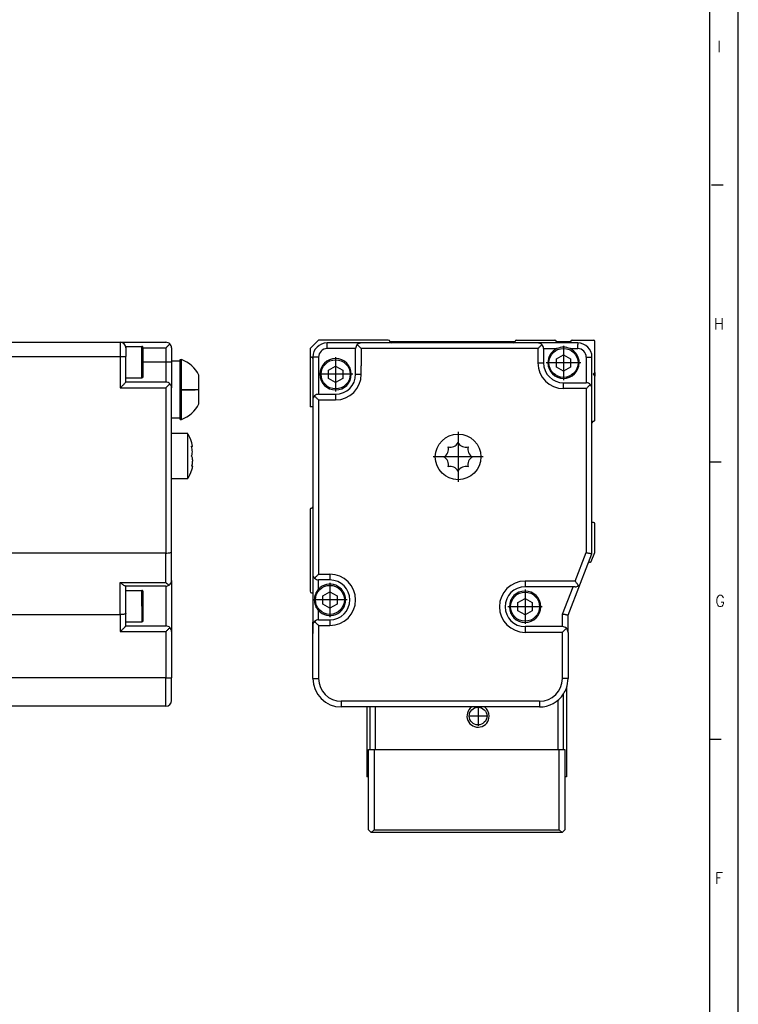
# Model space of a CAD drawing. Header units: inches. Extents: x -235 to 4616, y -109 to 485.
# Tile 17 of 30: x 479 to 605, y 141 to 313. Entities that reach past the tile are written whole.
import ezdxf

# ---------------------------------------------------------------- set-up
doc = ezdxf.new("R2010")
doc.units = ezdxf.units.IN
doc.linetypes.add('DOT_CENTER', pattern=[14, 12, -1, 0, -1])
doc.layers.add('1', color=7, linetype='Continuous')
doc.styles.add('CONVERTER_11', font='txt.shx', dxfattribs={"width": 0.9})

# ---------------------------------------------------------------- blocks, each defined once
blk = doc.blocks.new('L-32_PERFIL__10', base_point=(-104.13, 192.82))
at = {"color": 7, "linetype": 'Continuous'}
for p, q in [((475.33, 256.72), (496.33, 256.72)), ((496.33, 256.72), (496.33, 254.22)), ((496.33, 256.72), (504.33, 256.72)), ((497.33, 255.97), (497.33, 255.72)), ((497.33, 255.97), (500.13, 255.97)), ((475.33, 254.22), (496.33, 254.22)), ((496.33, 254.22), (496.33, 248.72)), ((496.33, 254.22), (497.33, 254.22)), ((497.33, 255.72), (497.33, 254.22)), ((497.33, 250.47), (497.33, 254.22)), ((500.33, 253.22), (500.33, 255.77)), ((500.33, 255.72), (504.33, 255.72)), ((504.33, 255.72), (504.33, 253.22)), ((505.33, 255.72), (505.33, 253.42)), ((500.13, 250.47), (500.13, 253.22)), ((500.33, 250.67), (500.33, 253.22)), ((504.33, 253.22), (500.33, 253.22)), ((504.33, 253.22), (504.33, 249.72)), ((505.33, 253.42), (505.33, 253.22)), ((506.83, 253.42), (505.33, 253.42)), ((505.33, 253.22), (505.33, 248.72)), ((506.83, 253.42), (506.83, 253.67)), ((506.83, 253.67), (507.08, 253.67)), ((506.83, 243.42), (506.83, 253.42)), ((507.08, 248.42), (507.08, 253.67)), ((510.13, 248.42), (510.13, 250.92)), ((497.33, 249.72), (497.33, 250.47)), ((497.33, 250.47), (500.13, 250.47)), ((504.33, 249.72), (497.33, 249.72)), ((496.33, 248.72), (504.33, 248.72)), ((504.33, 248.72), (504.33, 219.72)), ((505.33, 243.42), (505.33, 248.72)), ((507.08, 248.42), (510.13, 248.42)), ((507.08, 243.17), (507.08, 248.38)), ((510.13, 248.4), (510.13, 248.42)), ((510.13, 245.92), (510.13, 248.4)), ((505.33, 240.72), (505.33, 243.42)), ((506.83, 243.42), (505.33, 243.42)), ((506.83, 243.17), (506.83, 243.42)), ((506.83, 243.17), (507.08, 243.17)), ((505.33, 232.72), (505.33, 240.72)), ((508.16, 240.72), (505.33, 240.72)), ((508.16, 232.72), (508.16, 240.72)), ((508.85, 238.42), (508.93, 238.42)), ((508.85, 235.02), (508.93, 235.02)), ((505.33, 219.91), (505.33, 232.72)), ((508.16, 232.72), (505.33, 232.72)), ((504.33, 219.72), (475.33, 219.72)), ((504.33, 214.56), (504.33, 219.72)), ((505.33, 214.92), (505.33, 219.91)), ((496.33, 208.92), (496.33, 214.56)), ((496.33, 214.56), (504.33, 214.56)), ((505.33, 214.92), (505.33, 205.92)), ((497.33, 213.92), (497.26, 213.92)), ((497.33, 213.17), (497.33, 213.92)), ((504.33, 213.92), (497.33, 213.92)), ((497.33, 213.17), (500.13, 213.17)), ((497.33, 209.11), (497.33, 213.17)), ((500.33, 210.42), (500.33, 212.97)), ((504.33, 213.92), (504.33, 206.92)), ((500.33, 207.87), (500.33, 210.42)), ((475.33, 208.92), (496.33, 208.92)), ((496.33, 208.92), (496.33, 205.92)), ((497.33, 207.67), (497.33, 209.11)), ((497.33, 207.67), (500.13, 207.67)), ((497.33, 206.92), (497.33, 207.67)), ((496.33, 205.92), (504.33, 205.92)), ((497.33, 206.92), (504.33, 206.92)), ((504.33, 205.92), (504.33, 197.82)), ((505.33, 205.92), (505.33, 197.82)), ((504.33, 197.82), (453.93, 197.82)), ((504.33, 197.82), (505.33, 197.82)), ((505.33, 193.82), (505.33, 197.82)), ((504.33, 192.82), (453.93, 192.82))]:
    blk.add_line(p, q, dxfattribs=at)
for centre, radius, start, end in [((496.33, 255.72), 1, 0, 90), ((500.13, 255.77), 0.197, 359.0006, 90.9994), ((504.33, 255.72), 1, 45, 90), ((504.33, 255.72), 1, 360, 45), ((505.11, 248.42), 5.61, 26.4789, 69.443), ((500.13, 250.67), 0.2, 270, 0), ((504.33, 248.72), 1, 45, 90), ((504.33, 248.72), 1, 360, 45), ((505.11, 248.42), 5.61, 290.557, 333.5211), ((501.23, 236.72), 8, 18.21, 30), ((501.23, 236.72), 8, 330, 341.79), ((507.68, 218.07), 4.86, 226.3464, 234.9572), ((504.33, 214.92), 1, 304.3747, 360), ((500.13, 212.97), 0.197, 359.0006, 90.9994), ((504.33, 214.92), 1, 270, 304.3747), ((500.13, 207.87), 0.2, 270, 0), ((504.33, 205.92), 1, 45, 90), ((504.33, 205.92), 1, 0, 45), ((504.33, 193.82), 1, 270, 0)]:
    blk.add_arc(centre, radius, start, end, dxfattribs=at)
for points, knots in [([(500.13, 253.22), (500.13, 253.39), (500.13, 253.73), (500.13, 254.23), (500.13, 254.71), (500.13, 255.14), (500.13, 255.49), (500.13, 255.72), (500.13, 255.87), (500.13, 255.94), (500.13, 255.97)], [0, 0, 0, 0, 0.515255, 1.01226, 1.509776, 1.944544, 2.298494, 2.556918, 2.653459, 2.75, 2.75, 2.75, 2.75]), ([(504.33, 255.72), (504.45, 255.84), (504.69, 256.08), (504.92, 256.31), (505.03, 256.43)], [0, 0, 0, 0, 0.523121, 1, 1, 1, 1]), ([(505.33, 253.22), (505.32, 253.22), (505.29, 253.22), (505.24, 253.22), (505.15, 253.22), (505.02, 253.22), (504.87, 253.22), (504.7, 253.22), (504.51, 253.22), (504.39, 253.22), (504.33, 253.22)], [0, 0, 0, 0, 0.0351058, 0.0702117, 0.1641839, 0.2928932, 0.4509906, 0.6319053, 0.8126345, 1, 1, 1, 1]), ([(496.33, 248.72), (496.38, 248.77), (496.49, 248.88), (496.66, 249.05), (496.81, 249.21), (496.95, 249.34), (497.08, 249.47), (497.18, 249.57), (497.27, 249.66), (497.31, 249.7), (497.33, 249.72)], [0, 0, 0, 0, 0.236399, 0.468857, 0.693274, 0.905549, 1.023906, 1.262263, 1.338239, 1.414215, 1.414215, 1.414215, 1.414215]), ([(504.33, 248.72), (504.45, 248.84), (504.69, 249.08), (504.92, 249.31), (505.03, 249.43)], [0, 0, 0, 0, 0.523121, 1, 1, 1, 1]), ([(507.08, 248.42), (507.08, 248.42), (507.08, 248.42), (507.08, 248.41), (507.08, 248.41), (507.08, 248.4), (507.08, 248.4), (507.08, 248.39), (507.08, 248.39), (507.08, 248.38), (507.08, 248.38)], [0, 0, 0, 0, 0.00128171, 0.01025368, 0.01153539, 0.02050734, 0.02178904, 0.03076093, 0.03204261, 0.04101437, 0.04101437, 0.04101437, 0.04101437]), ([(507.08, 248.38), (507.67, 248.38), (508.69, 248.39), (509.71, 248.4), (510.13, 248.4)], [0, 0, 0, 0, 1.78584, 3.050087, 3.050087, 3.050087, 3.050087]), ([(508.93, 238.42), (508.95, 238.43), (508.99, 238.45), (508.98, 238.57), (508.97, 238.72), (508.91, 238.95), (508.86, 239.12), (508.83, 239.22)], [0, 0, 0, 0, 0.0481248, 0.1341175, 0.3003402, 0.536682, 0.8379628, 0.8379628, 0.8379628, 0.8379628]), ([(508.93, 238.42), (508.92, 238.42), (508.87, 238.44), (508.85, 238.47), (508.83, 238.49)], [0, 0, 0, 0, 0.0480054, 0.1255624, 0.1255624, 0.1255624, 0.1255624]), ([(508.85, 238.42), (508.84, 238.43), (508.84, 238.45), (508.83, 238.48), (508.83, 238.49)], [0, 0, 0, 0, 0.03467444, 0.06933502, 0.06933502, 0.06933502, 0.06933502]), ([(508.83, 236.72), (508.87, 236.82), (508.97, 237.06), (508.99, 237.48), (508.96, 237.95), (508.89, 238.26), (508.85, 238.42)], [0, 0, 0, 0, 0.341208, 0.774439, 1.240219, 1.735432, 1.735432, 1.735432, 1.735432]), ([(508.83, 236.72), (508.86, 236.65), (508.93, 236.53), (508.96, 236.33), (508.98, 236.15), (508.98, 235.96), (508.98, 235.77), (508.96, 235.55), (508.92, 235.27), (508.86, 235.07), (508.83, 234.95)], [0, 0, 0, 0, 0.225059, 0.416595, 0.59646, 0.7765, 0.965454, 1.179498, 1.436382, 1.807667, 1.807667, 1.807667, 1.807667]), ([(508.93, 235.02), (508.92, 235.02), (508.88, 235.01), (508.85, 234.97), (508.83, 234.95)], [0, 0, 0, 0, 0.0400476, 0.1292847, 0.1292847, 0.1292847, 0.1292847]), ([(508.93, 235.02), (508.95, 235.01), (509, 234.96), (508.98, 234.85), (508.97, 234.75), (508.95, 234.65), (508.92, 234.53), (508.88, 234.39), (508.85, 234.28), (508.83, 234.22)], [0, 0, 0, 0, 0.0622194, 0.1868498, 0.2890504, 0.3941222, 0.4950627, 0.6352095, 0.8379029, 0.8379029, 0.8379029, 0.8379029]), ([(504.33, 219.72), (504.46, 219.72), (504.7, 219.72), (505, 219.77), (505.23, 219.8), (505.3, 219.88), (505.33, 219.91)], [0, 0, 0, 0, 0.386621, 0.712904, 0.935163, 1.03894, 1.03894, 1.03894, 1.03894]), ([(497.26, 213.92), (497.2, 213.93), (497.06, 213.97), (496.83, 214.13), (496.58, 214.32), (496.41, 214.48), (496.33, 214.56)], [0, 0, 0, 0, 0.177392, 0.455207, 0.796134, 1.140149, 1.140149, 1.140149, 1.140149]), ([(500.13, 210.42), (500.13, 210.59), (500.13, 210.93), (500.13, 211.43), (500.13, 211.91), (500.13, 212.34), (500.13, 212.69), (500.13, 212.92), (500.13, 213.07), (500.13, 213.14), (500.13, 213.17)], [0, 0, 0, 0, 0.515255, 1.01226, 1.509776, 1.944544, 2.298494, 2.556918, 2.653459, 2.75, 2.75, 2.75, 2.75]), ([(500.13, 210.42), (500.13, 210.25), (500.13, 209.91), (500.13, 209.41), (500.13, 208.93), (500.13, 208.5), (500.13, 208.15), (500.13, 207.92), (500.13, 207.77), (500.13, 207.7), (500.13, 207.67)], [0, 0, 0, 0, 0.515255, 1.01226, 1.509776, 1.944544, 2.29763, 2.55, 2.652594, 2.75, 2.75, 2.75, 2.75]), ([(497.33, 209.11), (497.3, 209.08), (497.23, 209), (497, 208.97), (496.7, 208.92), (496.46, 208.92), (496.33, 208.92)], [0, 0, 0, 0, 0.103743, 0.325918, 0.652242, 1.038942, 1.038942, 1.038942, 1.038942]), ([(496.33, 205.92), (496.38, 205.97), (496.49, 206.08), (496.66, 206.25), (496.81, 206.41), (496.95, 206.54), (497.08, 206.67), (497.18, 206.77), (497.27, 206.86), (497.31, 206.9), (497.33, 206.92)], [0, 0, 0, 0, 0.236399, 0.468857, 0.693274, 0.905549, 1.023906, 1.262263, 1.338239, 1.414215, 1.414215, 1.414215, 1.414215]), ([(504.33, 205.92), (504.45, 206.04), (504.69, 206.28), (504.92, 206.51), (505.03, 206.63)], [0, 0, 0, 0, 0.523121, 1, 1, 1, 1]), ([(504.33, 192.82), (504.33, 192.88), (504.33, 192.99), (504.33, 193.27), (504.33, 193.7), (504.33, 194.33), (504.33, 195.11), (504.33, 195.98), (504.33, 196.89), (504.33, 197.51), (504.33, 197.82)], [0, 0, 0, 0, 0.175529, 0.351058, 0.820919, 1.464466, 2.254953, 3.159526, 4.063172, 5, 5, 5, 5])]:
    blk.add_open_spline(points, degree=3, knots=knots, dxfattribs=at)
blk = doc.blocks.new('L-32__11', base_point=(-104.13, 170.77))
blk.add_blockref('L-32_PERFIL__10', (-104.13, 192.82))
blk = doc.blocks.new('A', base_point=(270.5, 214.12))
blk.add_blockref('L-32__11', (-104.134, 170.772))
blk = doc.blocks.new('L-32_CABEZA_1__22', base_point=(539.63, 171.15))
at = {"color": 7, "linetype": 'Continuous'}
for p, q in [((574.63, 195.98), (574.63, 189.35)), ((573.13, 193.85), (573.13, 185.5)), ((574.13, 185.5), (574.13, 194.98)), ((539.63, 192.7), (539.63, 189.35)), ((540.13, 192.7), (540.13, 185.5)), ((541.13, 185.5), (541.13, 192.7)), ((539.63, 189.35), (539.63, 189.1)), ((539.63, 189.1), (539.63, 180.7)), ((574.63, 189.35), (574.63, 189.1)), ((574.63, 189.1), (574.63, 180.7)), ((539.88, 185), (539.88, 185.25)), ((539.88, 184.75), (539.88, 185)), ((540.13, 185.5), (540.13, 185.25)), ((540.88, 185.25), (540.88, 171.4)), ((573.38, 171.4), (573.38, 185.25)), ((574.13, 185.25), (574.13, 185.5)), ((574.38, 185.25), (574.38, 185)), ((574.38, 185), (574.38, 184.75)), ((539.88, 180.7), (539.88, 184.75)), ((574.38, 184.75), (574.38, 180.7)), ((539.88, 180.45), (539.88, 180.7)), ((539.88, 171.8), (539.88, 180.45)), ((574.38, 180.7), (574.38, 180.45)), ((574.38, 180.45), (574.38, 171.8)), ((539.88, 171.55), (539.88, 171.8)), ((539.88, 171.4), (539.88, 171.55)), ((546.28, 171.15), (546.8, 171.15)), ((546.8, 171.15), (547.98, 171.15)), ((547.98, 171.15), (549.28, 171.15)), ((549.28, 171.15), (552.28, 171.15)), ((552.28, 171.15), (553.98, 171.15)), ((560.28, 171.15), (561.98, 171.15)), ((561.98, 171.15), (563.28, 171.15)), ((563.28, 171.15), (566.28, 171.15)), ((566.28, 171.15), (567.46, 171.15)), ((567.46, 171.15), (567.98, 171.15)), ((574.38, 171.8), (574.38, 171.55)), ((574.38, 171.55), (574.38, 171.4))]:
    blk.add_line(p, q, dxfattribs=at)
blk = doc.blocks.new('L-32_CABEZA__23', base_point=(539.63, 170.65))
at = {"color": 7, "linetype": 'Continuous'}
for p, q in [((574.63, 195.98), (574.63, 189.35)), ((573.13, 193.85), (573.13, 185.5)), ((574.13, 185.5), (574.13, 194.98)), ((539.63, 192.7), (539.63, 189.35)), ((540.13, 192.7), (540.13, 185.5)), ((541.13, 185.5), (541.13, 192.7)), ((539.63, 189.35), (539.63, 189.1)), ((539.63, 189.1), (539.63, 180.7)), ((574.63, 189.35), (574.63, 189.1)), ((574.63, 189.1), (574.63, 180.7)), ((539.88, 185), (539.88, 185.25)), ((539.88, 185.25), (540.13, 185.25)), ((539.88, 184.75), (539.88, 185)), ((540.13, 185.5), (540.13, 185.25)), ((540.13, 185.25), (540.88, 185.25)), ((540.88, 185.25), (540.88, 171.4)), ((540.88, 185.25), (541.13, 185.25)), ((541.13, 185.25), (541.13, 185.5)), ((541.13, 185.25), (573.13, 185.25)), ((573.13, 185.5), (573.13, 185.25)), ((573.13, 185.25), (573.38, 185.25)), ((573.38, 171.4), (573.38, 185.25)), ((573.38, 185.25), (574.13, 185.25)), ((574.13, 185.25), (574.13, 185.5)), ((574.13, 185.25), (574.38, 185.25)), ((574.38, 185.25), (574.38, 185)), ((574.38, 185), (574.38, 184.75)), ((539.88, 180.7), (539.88, 184.75)), ((574.38, 184.75), (574.38, 180.7)), ((539.63, 180.7), (539.63, 180.45)), ((539.88, 180.45), (539.63, 180.45)), ((539.88, 180.45), (539.88, 180.7)), ((539.88, 171.8), (539.88, 180.45)), ((574.38, 180.7), (574.38, 180.45)), ((574.38, 180.45), (574.38, 171.8)), ((574.63, 180.45), (574.38, 180.45)), ((574.63, 180.7), (574.63, 180.45)), ((539.88, 171.55), (539.88, 171.8)), ((539.88, 171.4), (539.88, 171.55)), ((539.88, 171.15), (539.88, 171.4)), ((540.38, 170.65), (539.88, 171.15)), ((540.38, 170.65), (540.88, 171.15)), ((540.88, 171.4), (540.88, 171.15)), ((540.88, 171.15), (546.28, 171.15)), ((546.28, 171.15), (546.8, 171.15)), ((546.8, 171.15), (547.98, 171.15)), ((547.98, 171.15), (549.28, 171.15)), ((549.28, 171.15), (552.28, 171.15)), ((552.28, 171.15), (553.98, 171.15)), ((553.98, 171.15), (560.28, 171.15)), ((560.28, 171.15), (561.98, 171.15)), ((561.98, 171.15), (563.28, 171.15)), ((563.28, 171.15), (566.28, 171.15)), ((566.28, 171.15), (567.46, 171.15)), ((567.46, 171.15), (567.98, 171.15)), ((567.98, 171.15), (573.38, 171.15)), ((573.38, 171.15), (573.38, 171.4)), ((573.38, 171.15), (573.88, 170.65)), ((573.88, 170.65), (574.38, 171.15)), ((574.38, 171.8), (574.38, 171.55)), ((574.38, 171.55), (574.38, 171.4)), ((574.38, 171.4), (574.38, 171.15)), ((573.88, 170.65), (540.38, 170.65))]:
    blk.add_line(p, q, dxfattribs=at)
blk.add_circle((559.13, 191.1), 1.55, dxfattribs=at)
for start, end in [(125.0636, 0), (0, 54.9364)]:
    blk.add_arc((559.13, 191.1), 1.95, start, end, dxfattribs=at)
at = {"layer": '1', "color": 2, "linetype": 'DOT_CENTER'}
for p, q in [((559.13, 192.81), (559.13, 189.4)), ((560.84, 191.1), (557.43, 191.1))]:
    blk.add_line(p, q, dxfattribs=at)
blk = doc.blocks.new('L-32_PERFIL__24', base_point=(529.63, 192.7))
at = {"color": 7, "linetype": 'Continuous'}
for p, q in [((531.13, 257.1), (529.63, 255.6)), ((543.38, 257.1), (531.13, 257.1)), ((538.63, 256.6), (532.63, 256.6)), ((543.88, 256.6), (538.63, 256.6)), ((565.63, 256.8), (543.64, 256.8)), ((565.38, 256.6), (543.88, 256.6)), ((569.63, 256.6), (565.38, 256.6)), ((565.88, 257.1), (572.63, 257.1)), ((576.63, 256.6), (569.63, 256.6)), ((572.88, 256.85), (572.88, 256.8)), ((572.88, 256.8), (572.88, 256.6)), ((575.38, 256.8), (572.88, 256.8)), ((575.38, 256.85), (575.38, 256.8)), ((575.38, 256.8), (575.38, 256.6)), ((575.63, 257.1), (579.38, 257.1)), ((576.63, 256.6), (576.63, 256.35)), ((576.63, 255.6), (576.63, 256.35)), ((579.63, 251.4), (579.63, 256.85)), ((529.63, 255.6), (529.63, 254.35)), ((529.63, 254.35), (529.63, 245.4)), ((530.13, 254.1), (530.13, 253.85)), ((531.13, 254.1), (531.13, 247.6)), ((537.63, 255.6), (532.63, 255.6)), ((537.63, 251.1), (537.63, 255.6)), ((538.63, 255.6), (538.63, 252.6)), ((569.63, 255.6), (538.63, 255.6)), ((569.63, 255.6), (569.63, 253.1)), ((570.63, 255.6), (572.99, 255.6)), ((570.63, 255.6), (570.64, 255.56)), ((570.64, 255.56), (570.63, 253.1)), ((572.88, 253.82), (574.13, 254.54)), ((574.13, 254.54), (575.38, 253.82)), ((575.28, 255.6), (576.63, 255.6)), ((578.13, 254.1), (578.13, 252.1)), ((579.13, 248.6), (579.13, 254.1)), ((530.13, 253.85), (530.13, 252.6)), ((530.13, 252.6), (530.13, 249.6)), ((532.88, 251.82), (534.13, 252.54)), ((534.13, 252.54), (535.38, 251.82)), ((538.63, 251.1), (538.63, 252.6)), ((572.88, 253.7), (572.88, 253.82)), ((572.88, 252.38), (572.88, 253.7)), ((574.13, 251.66), (572.88, 252.38)), ((575.38, 252.38), (574.13, 251.66)), ((575.38, 253.82), (575.38, 252.38)), ((532.88, 250.38), (532.88, 251.82)), ((535.38, 251.82), (535.38, 250.38)), ((537.63, 251.1), (538.53, 251.1)), ((538.53, 251.1), (538.63, 251.1)), ((578.13, 252.1), (578.13, 249.6)), ((579.33, 251.1), (579.63, 251.4)), ((579.33, 251.1), (579.63, 250.8)), ((579.63, 251.4), (579.63, 250.8)), ((579.63, 243.1), (579.63, 250.8)), ((530.13, 249.6), (530.13, 246.6)), ((534.13, 249.66), (532.88, 250.38)), ((535.38, 250.38), (534.13, 249.66)), ((574.13, 248.6), (574.13, 249.6)), ((574.13, 249.6), (578.13, 249.6)), ((531.13, 247.6), (534.13, 247.6)), ((534.13, 247.6), (534.13, 246.6)), ((578.13, 248.6), (574.13, 248.6)), ((578.13, 248.6), (578.13, 244.1)), ((579.13, 242.6), (579.13, 248.6)), ((530.13, 246.6), (530.13, 245.4)), ((531.13, 246.6), (531.13, 216)), ((531.13, 246.6), (534.13, 246.6)), ((530.13, 245.4), (529.63, 245.4)), ((530.13, 245.4), (530.13, 244.6)), ((530.13, 244.6), (530.13, 227.85)), ((578.13, 244.1), (578.13, 219.79)), ((579.13, 225.1), (579.13, 242.6)), ((529.63, 227.35), (529.63, 213)), ((530.13, 227.85), (530.13, 216)), ((579.38, 225.1), (579.13, 225.1)), ((579.13, 219.6), (579.13, 225.1)), ((579.63, 219.9), (579.63, 224.85)), ((576.19, 214.8), (578.13, 219.79)), ((577.13, 214.44), (579.13, 219.6)), ((579.01, 218.26), (579.61, 219.81)), ((530.13, 216), (530.13, 212.75)), ((531.13, 216), (533.13, 216)), ((531.13, 213.38), (531.13, 215)), ((533.13, 215), (531.13, 215)), ((533.13, 216), (533.13, 215)), ((576.19, 214.8), (567.38, 214.8)), ((574.93, 208.8), (577.13, 214.44)), ((529.88, 212.75), (530.13, 212.75)), ((530.13, 212.75), (530.13, 207.6)), ((531.88, 212.22), (533.13, 212.94)), ((533.13, 212.94), (534.38, 212.22)), ((575.81, 213.8), (567.38, 213.8)), ((573.93, 208.99), (575.81, 213.8)), ((576.19, 213.8), (575.81, 213.8)), ((531.88, 210.77), (531.88, 212.22)), ((534.38, 212.22), (534.38, 210.77)), ((566.13, 211.02), (567.38, 211.74)), ((566.13, 209.58), (566.13, 211.02)), ((567.38, 211.74), (568.63, 211.02)), ((568.63, 211.02), (568.63, 209.58)), ((531.13, 208), (531.13, 209.61)), ((533.13, 210.05), (531.88, 210.77)), ((534.38, 210.77), (533.13, 210.05)), ((567.38, 208.86), (566.13, 209.58)), ((568.63, 209.58), (567.38, 208.86)), ((530.1, 205.62), (530.1, 207.6)), ((530.1, 207.6), (530.13, 207.6)), ((530.13, 207.6), (530.13, 207)), ((531.13, 208), (533.13, 208)), ((533.13, 208), (533.13, 207)), ((573.93, 206.8), (573.93, 208.99)), ((574.93, 205.8), (574.93, 208.8)), ((530.13, 207), (530.13, 205.62)), ((531.13, 207), (531.13, 197.7)), ((531.13, 207), (533.13, 207)), ((573.93, 206.8), (567.38, 206.8)), ((573.93, 205.8), (567.38, 205.8)), ((573.93, 197.7), (573.93, 205.8)), ((574.93, 205.8), (574.93, 197.7)), ((530.13, 205.62), (530.1, 205.62)), ((530.13, 205.62), (530.13, 205.6)), ((530.13, 197.7), (530.13, 205.6)), ((569.93, 193.7), (535.13, 193.7)), ((539.63, 192.7), (535.13, 192.7)), ((540.13, 192.7), (539.63, 192.7)), ((569.93, 192.7), (540.13, 192.7))]:
    blk.add_line(p, q, dxfattribs=at)
for centre, radius in [((574.13, 253.1), 2.55), ((534.13, 251.1), 2.55), ((555.63, 236.6), 4), ((533.13, 211.5), 2.55), ((567.38, 210.3), 2.55)]:
    blk.add_circle(centre, radius, dxfattribs=at)
for centre, radius, start, end in [((532.63, 254.1), 2.5, 90.0049, 179.9679), ((538.63, 255.6), 1, 135, 180), ((538.63, 255.6), 1, 90, 135), ((543.38, 256.85), 0.25, 0, 90), ((543.88, 256.85), 0.25, 180, 192.2282), ((543.88, 256.85), 0.25, 192.2282, 270), ((565.38, 256.85), 0.25, 270, 360), ((565.88, 256.85), 0.25, 90, 180), ((569.63, 255.6), 1, 45, 90), ((569.63, 255.6), 1, 360, 45), ((572.63, 256.85), 0.25, 0, 90), ((574.13, 253.1), 2.75, 65.38, 114.62), ((575.63, 256.85), 0.25, 90, 180), ((576.63, 254.1), 2.5, 360, 90), ((579.38, 256.85), 0.25, 0, 90), ((529.88, 254.35), 0.25, 180, 270), ((529.88, 253.85), 0.25, 0, 90), ((532.63, 254.1), 1.5, 90.0309, 179.9691), ((574.13, 253.1), 2.75, 114.62, 180), ((574.13, 253.1), 2.75, 0, 65.38), ((576.63, 254.1), 1.5, 0, 90), ((534.13, 251.1), 2.75, 0, 180), ((574.13, 253.1), 4.5, 180, 270), ((574.13, 253.1), 3.5, 180, 270), ((574.13, 253.1), 2.75, 180, 0), ((534.13, 251.1), 2.75, 180, 0), ((534.13, 251.1), 4.5, 270, 0), ((534.13, 251.1), 3.5, 270, 0), ((578.13, 248.6), 1, 45, 90), ((578.13, 248.6), 1, 0, 45), ((531.13, 246.6), 1, 135, 180), ((531.13, 246.6), 1, 90, 135), ((579.38, 242.6), 0.25, 90, 180), ((579.38, 243.1), 0.25, 270, 0.0001), ((554.31, 239.8), 1.5, 252.8716, 332.1284), ((556.96, 239.8), 1.5, 207.8716, 287.1284), ((552.43, 237.92), 1.5, 297.8716, 17.1284), ((558.84, 237.92), 1.5, 162.8716, 242.1284), ((552.43, 235.27), 1.5, 342.8716, 62.1284), ((558.84, 235.27), 1.5, 117.8716, 197.1284), ((554.31, 233.4), 1.5, 27.8716, 107.1284), ((556.96, 233.4), 1.5, 72.8716, 152.1284), ((529.88, 227.35), 0.25, 90, 180), ((529.88, 227.85), 0.25, 270, 0), ((579.38, 224.85), 0.25, 0, 90), ((579.38, 219.9), 0.25, 338.6933, 0), ((578.59, 217.88), 0.25, 68.3115, 96.4417), ((578.78, 218.35), 0.25, 248.3115, 338.6933), ((531.13, 216), 1, 180, 225), ((531.13, 216), 1, 225, 270), ((533.13, 211.5), 4.5, 270, 90), ((533.13, 211.5), 3.5, 270, 90), ((567.38, 210.3), 4.5, 90, 270), ((576.19, 214.8), 1, 304.3747, 338.7495), ((529.88, 213), 0.25, 180, 270), ((533.13, 211.5), 2.75, 136.6582, 180), ((533.13, 211.5), 2.75, 0, 136.6582), ((567.38, 210.3), 3.5, 90, 270), ((567.38, 210.3), 2.75, 0, 180), ((576.19, 214.8), 1, 270, 304.3747), ((533.13, 211.5), 2.75, 180, 223.3418), ((533.13, 211.5), 2.75, 223.3418, 0), ((567.38, 210.3), 2.75, 180, 0), ((531.13, 207), 1, 135, 180), ((531.13, 207), 1, 90, 135), ((573.93, 205.8), 1, 45, 90), ((573.93, 205.8), 1, 0, 45), ((535.13, 197.7), 5, 180, 270), ((535.13, 197.7), 4, 180, 270), ((569.93, 197.7), 4, 270, 0), ((569.93, 197.7), 5, 339.9322, 360), ((569.93, 197.7), 5, 327.0649, 339.9322), ((569.93, 197.7), 5, 270, 327.0649)]:
    blk.add_arc(centre, radius, start, end, dxfattribs=at)
for points, knots in [([(532.63, 255.6), (532.63, 255.66), (532.63, 255.78), (532.63, 255.97), (532.63, 256.14), (532.63, 256.3), (532.63, 256.42), (532.63, 256.51), (532.63, 256.56), (532.63, 256.59), (532.63, 256.6)], [0, 0, 0, 0, 0.1873655, 0.3680947, 0.5490094, 0.7071068, 0.8358161, 0.9297883, 0.9648942, 1, 1, 1, 1]), ([(538.63, 255.6), (538.51, 255.72), (538.27, 255.96), (538.04, 256.19), (537.93, 256.31)], [0, 0, 0, 0, 0.523121, 1, 1, 1, 1]), ([(570.34, 256.31), (570.23, 256.19), (569.99, 255.96), (569.76, 255.72), (569.63, 255.6)], [0, 0, 0, 0, 0.476879, 1, 1, 1, 1]), ([(531.13, 254.1), (531.07, 254.1), (530.95, 254.1), (530.77, 254.1), (530.59, 254.1), (530.44, 254.1), (530.31, 254.1), (530.22, 254.1), (530.17, 254.1), (530.14, 254.1), (530.13, 254.1)], [0, 0, 0, 0, 0.187366, 0.368095, 0.549009, 0.707107, 0.835816, 0.929788, 0.965043, 1.001188, 1.001188, 1.001188, 1.001188]), ([(578.13, 254.1), (578.2, 254.1), (578.32, 254.1), (578.5, 254.1), (578.68, 254.1), (578.83, 254.1), (578.96, 254.1), (579.04, 254.1), (579.1, 254.1), (579.12, 254.1), (579.13, 254.1)], [0, 0, 0, 0, 0.1873655, 0.3680947, 0.5490094, 0.7071068, 0.8358161, 0.9297883, 0.9648942, 1, 1, 1, 1]), ([(569.63, 253.1), (569.7, 253.1), (569.82, 253.1), (570, 253.1), (570.18, 253.1), (570.33, 253.1), (570.46, 253.1), (570.54, 253.1), (570.6, 253.1), (570.62, 253.1), (570.63, 253.1)], [0, 0, 0, 0, 0.187366, 0.368095, 0.549009, 0.707107, 0.835816, 0.929788, 0.964894, 1, 1, 1, 1]), ([(578.84, 249.31), (578.73, 249.19), (578.49, 248.96), (578.26, 248.72), (578.13, 248.6)], [0, 0, 0, 0, 0.476879, 1, 1, 1, 1]), ([(530.43, 247.31), (530.54, 247.19), (530.77, 246.96), (531.01, 246.72), (531.13, 246.6)], [0, 0, 0, 0, 0.476879, 1, 1, 1, 1]), ([(578.13, 219.79), (578.2, 219.77), (578.33, 219.75), (578.51, 219.72), (578.68, 219.69), (578.82, 219.66), (578.94, 219.64), (579.02, 219.62), (579.09, 219.61), (579.12, 219.6), (579.13, 219.6)], [0, 0, 0, 0, 0.196972, 0.386249, 0.561235, 0.715332, 0.802831, 0.937119, 0.977285, 1.017452, 1.017452, 1.017452, 1.017452]), ([(531.13, 216), (531.01, 215.87), (530.77, 215.64), (530.54, 215.4), (530.43, 215.29)], [0, 0, 0, 0, 0.523121, 1, 1, 1, 1]), ([(567.38, 214.8), (567.38, 214.74), (567.38, 214.61), (567.38, 214.43), (567.38, 214.26), (567.38, 214.1), (567.38, 213.97), (567.38, 213.89), (567.38, 213.83), (567.38, 213.81), (567.38, 213.8)], [0, 0, 0, 0, 0.187366, 0.368095, 0.549009, 0.707107, 0.835816, 0.929788, 0.964894, 1, 1, 1, 1]), ([(576.76, 213.97), (576.67, 214.1), (576.49, 214.37), (576.3, 214.65), (576.19, 214.8)], [0, 0, 0, 0, 0.4506699, 1, 1, 1, 1]), ([(530.43, 207.7), (530.54, 207.59), (530.77, 207.35), (531.01, 207.12), (531.13, 207)], [0, 0, 0, 0, 0.476879, 1, 1, 1, 1]), ([(574.93, 208.8), (574.92, 208.8), (574.89, 208.81), (574.82, 208.82), (574.74, 208.84), (574.62, 208.86), (574.48, 208.89), (574.31, 208.92), (574.13, 208.95), (574, 208.97), (573.93, 208.99)], [0, 0, 0, 0, 0.040166, 0.080333, 0.214666, 0.30212, 0.456217, 0.631203, 0.82048, 1.017452, 1.017452, 1.017452, 1.017452]), ([(567.38, 206.8), (567.38, 206.79), (567.38, 206.76), (567.38, 206.71), (567.38, 206.62), (567.38, 206.5), (567.38, 206.34), (567.38, 206.17), (567.38, 205.98), (567.38, 205.86), (567.38, 205.8)], [0, 0, 0, 0, 0.035106, 0.070212, 0.164184, 0.292893, 0.450991, 0.631905, 0.812634, 1, 1, 1, 1]), ([(573.93, 205.8), (574.06, 205.92), (574.29, 206.16), (574.53, 206.39), (574.64, 206.51)], [0, 0, 0, 0, 0.523121, 1, 1, 1, 1]), ([(530.13, 197.7), (530.15, 197.7), (530.17, 197.7), (530.22, 197.7), (530.31, 197.7), (530.44, 197.7), (530.59, 197.7), (530.77, 197.7), (530.95, 197.7), (531.07, 197.7), (531.13, 197.7)], [0, 0, 0, 0, 0.035106, 0.070212, 0.164184, 0.292893, 0.450991, 0.631905, 0.812634, 1, 1, 1, 1]), ([(574.93, 197.7), (574.92, 197.7), (574.9, 197.7), (574.84, 197.7), (574.76, 197.7), (574.63, 197.7), (574.48, 197.7), (574.3, 197.7), (574.12, 197.7), (574, 197.7), (573.93, 197.7)], [0, 0, 0, 0, 0.035106, 0.070212, 0.164184, 0.292893, 0.450991, 0.631905, 0.812634, 1, 1, 1, 1]), ([(535.13, 193.7), (535.13, 193.64), (535.13, 193.51), (535.13, 193.33), (535.13, 193.16), (535.13, 193), (535.13, 192.87), (535.13, 192.79), (535.13, 192.73), (535.13, 192.71), (535.13, 192.7)], [0, 0, 0, 0, 0.187366, 0.368095, 0.549009, 0.707107, 0.835816, 0.929788, 0.964894, 1, 1, 1, 1]), ([(569.93, 193.7), (569.93, 193.64), (569.93, 193.51), (569.93, 193.33), (569.93, 193.16), (569.93, 193), (569.93, 192.87), (569.93, 192.79), (569.93, 192.73), (569.93, 192.71), (569.93, 192.7)], [0, 0, 0, 0, 0.187366, 0.368095, 0.549009, 0.707107, 0.835816, 0.929788, 0.964894, 1, 1, 1, 1])]:
    blk.add_open_spline(points, degree=3, knots=knots, dxfattribs=at)
at = {"layer": '1', "color": 2, "linetype": 'DOT_CENTER'}
for p, q in [((574.13, 256.12), (574.13, 250.07)), ((534.13, 254.12), (534.13, 248.07)), ((577.16, 253.1), (571.11, 253.1)), ((537.16, 251.1), (531.11, 251.1)), ((555.63, 241), (555.63, 232.2)), ((560.03, 236.6), (551.23, 236.6)), ((533.13, 214.52), (533.13, 208.47)), ((533.13, 214.52), (533.13, 208.47)), ((567.38, 213.32), (567.38, 207.27)), ((536.16, 211.5), (530.11, 211.5)), ((536.16, 211.5), (530.11, 211.5)), ((570.41, 210.3), (564.36, 210.3)), ((530.13, 197.7), (530.13, 207))]:
    blk.add_line(p, q, dxfattribs=at)
blk = doc.blocks.new('L-32__25', base_point=(529.63, 170.65))
for name, p in [('L-32_PERFIL__24', (529.63, 192.7)), ('L-32_CABEZA_1__22', (539.63, 171.15)), ('L-32_CABEZA__23', (539.63, 170.65))]:
    blk.add_blockref(name, p)
blk = doc.blocks.new('C', base_point=(554.63, 214))
blk.add_blockref('L-32__25', (529.63, 170.65))
blk = doc.blocks.new('Marco_a1', base_point=(184.81, 187.78))
at = {"layer": '1', "color": 2, "linetype": 'Continuous'}
for p, q in [((604.81, -109.22), (604.81, 484.78)), ((602.13, 284.31), (600.13, 284.31)), ((601.81, 235.65), (599.81, 235.65)), ((601.81, 186.98), (599.81, 186.98))]:
    blk.add_line(p, q, dxfattribs=at)
at = {"layer": '1', "color": 7, "linetype": 'Continuous'}
blk.add_line((599.81, -104.22), (599.81, 479.78), dxfattribs=at)
at = {"layer": '1', "color": 2, "char_height": 2, "attachment_point": 4, "line_spacing_factor": 1.20048, "style": 'CONVERTER_11'}
for s, insert in [('I', (601.13, 308.65)), ('H', (600.57, 259.98)), ('G', (600.81, 211.31)), ('F', (600.71, 162.65))]:
    blk.add_mtext(s, dxfattribs=dict(at, insert=insert))
blk = doc.blocks.new('Top', base_point=(184.81, 187.78))
blk.add_blockref('Marco_a1', (184.81, 187.78))
blk = doc.blocks.new('_dummy_frame__45', base_point=(-235.19, -174.57))
blk.add_blockref('Top', (184.81, 187.78))
blk = doc.blocks.new('_dummy_frame__46', base_point=(-346.5, -309.51))
at = {"layer": '1'}
blk.add_blockref('_dummy_frame__45', (-235.19, -174.57), dxfattribs=at)

msp = doc.modelspace()

# ---------------------------------------------------------------- block references
for name, p in [('A', (270.5, 214.12)), ('C', (554.63, 214))]:
    msp.add_blockref(name, p)
at = {"layer": '1'}
msp.add_blockref('_dummy_frame__46', (-346.5, -309.51), dxfattribs=at)

doc.saveas('drawing.dxf')
